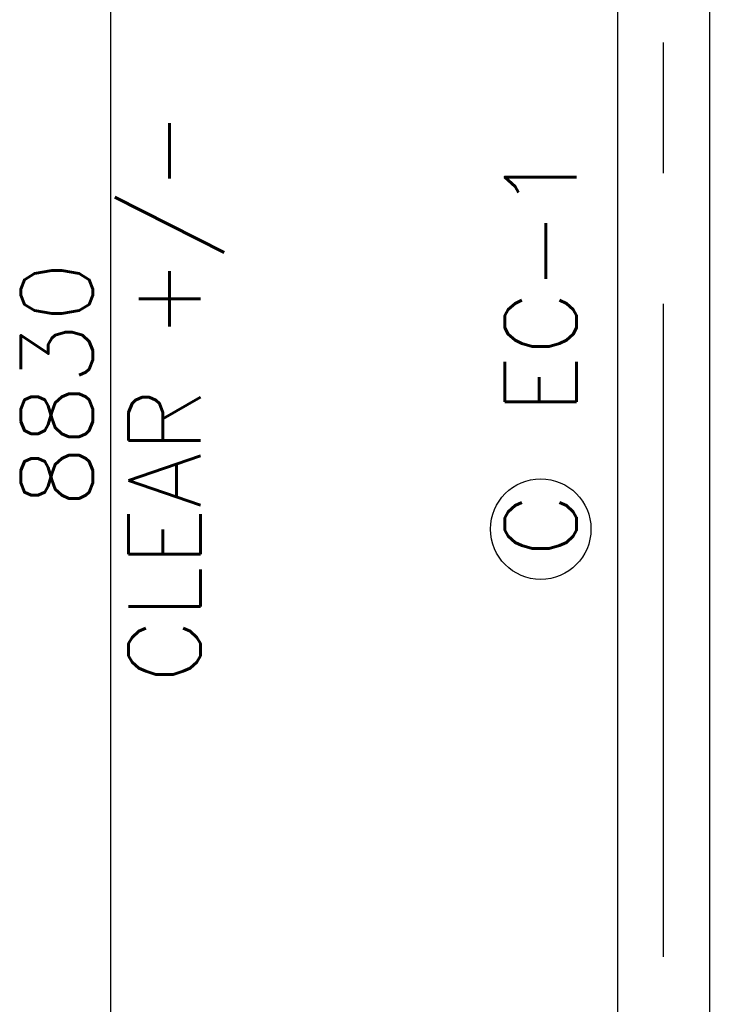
# Model space of a CAD drawing. Header units: millimetres. Extents: x 0 to 28190, y 0 to 19934.
# Tile 5 of 11: x 13132 to 14258, y 9276 to 10882. Entities that reach past the tile are written whole.
import ezdxf

# ---------------------------------------------------------------- set-up
doc = ezdxf.new("R2010")
doc.units = ezdxf.units.MM
doc.header["$MEASUREMENT"] = 0
doc.linetypes.add('CENTER', pattern=[1704.8, 1065.5, -213.1, 213.1, -213.1])
doc.linetypes.add('CONTIN', pattern=[0])
for name, color, linetype in [('1', 7, 'CONTIN'), ('11', 7, 'CONTIN'), ('2', 6, 'CONTIN'), ('3', 7, 'CONTIN'), ('4', 7, 'CENTER')]:
    doc.layers.add(name, color=color, linetype=linetype)
doc.styles.add('SIMPLEX', font='SIMPLEX')

msp = doc.modelspace()

# ---------------------------------------------------------------- linework, layer by layer
at = {"layer": '1'}
for p, q in [((14107.7, 14719.6), (14107.7, 5921.6)), ((14257.7, 14719.6), (14257.7, 5921.6))]:
    msp.add_line(p, q, dxfattribs=at)
at = {"layer": '2'}
msp.add_line((13280.2, 5905.6), (13280.2, 14735.6), dxfattribs=at)
at = {"layer": '3'}
msp.add_circle((13982.4, 10051.1), 82, dxfattribs=at)
at = {"layer": '4'}
msp.add_line((14182.7, 5943.7), (14182.7, 14631.5), dxfattribs=at)

# ---------------------------------------------------------------- texts
at = {"layer": '11', "style": 'SIMPLEX'}
for s, p in [('CLEAR +/-', (13426.7, 9799.1)), ('8830', (13250.9, 10086.2))]:
    msp.add_text(s, height=117.2, rotation=90, dxfattribs=at).set_placement(p)
at = {"layer": '3', "style": 'SIMPLEX'}
for s, p in [('EC-1', (14041, 10238.6)), ('C', (14041, 10004.2))]:
    msp.add_text(s, height=117.2, rotation=90, dxfattribs=at).set_placement(p)

doc.saveas('drawing.dxf')
